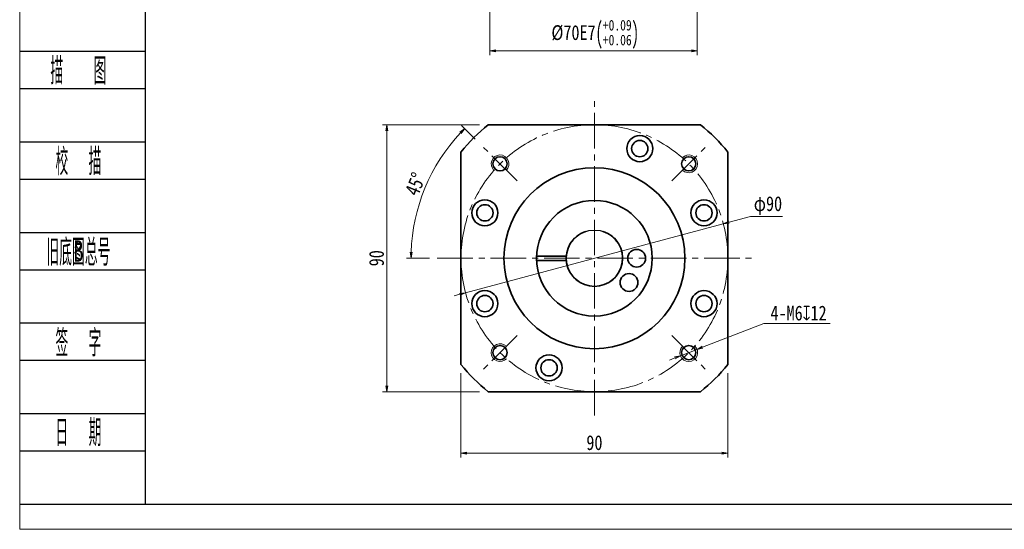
# Model space of a CAD drawing. Header units: millimetres. Extents: x -20 to 693, y -25 to 477.
# Tile 1 of 12: x -17 to 315, y -25 to 147. Entities that reach past the tile are written whole.
import ezdxf
from ezdxf.enums import TextEntityAlignment as Align

# ---------------------------------------------------------------- set-up
doc = ezdxf.new("R2010")
doc.units = ezdxf.units.MM
doc.linetypes.add('点画线', pattern=[18, 12, -2, 2, -2])
doc.layers.add('2细线层', color=4, linetype='Continuous')
doc.layers.add('6文字层', color=3, linetype='Continuous')
for name, color, linetype, lineweight in [('CDRAFT0', 7, 'Continuous', 35), ('EB0', 7, 'Continuous', 35), ('中心线层', 1, '点画线', 18), ('图框_外框线', 7, 'Continuous', 18), ('尺寸线层', 3, 'Continuous', 18), ('粗实线层_1', 7, 'Continuous', 35), ('细实线', 211, 'Continuous', 18)]:
    doc.layers.add(name, color=color, linetype=linetype, lineweight=lineweight)
doc.styles.add('PC_TEXTSTYLE', font='ISOCP.SHX', dxfattribs={"width": 0.707, "bigfont": 'GBCBIG.SHX'})
doc.styles.get("Standard").update_dxf_attribs({"font": 'SimSun.ttf'})
doc.styles.add('宋体', font='SimSun.ttf', dxfattribs={"width": 0.8})
doc.dimstyles.new('A水平标注$0', dxfattribs={"dimtxt": 3.5, "dimasz": 2, "dimexe": 1.5, "dimexo": 3, "dimgap": 1.1, "dimtad": 1, "dimtoh": 1, "dimdec": 4, "dimdsep": 46, "dimtxsty": '宋体', "dimblk": 'OPEN', "dimcen": 3, "dimclrd": 3, "dimclre": 3, "dimclrt": 6, "dimadec": 0, "dimazin": 0, "dimtm": 1e-09, "dimtfac": 1, "dimtdec": 4, "dimtix": 1, "dimtmove": 0, "dimatfit": 3, "dimldrblk": 'OPEN', "dimfxl": 0, "dimlwd": 13, "dimlwe": 13, "dimarcsym": 0})
doc.dimstyles.new('D直径标注φ25', dxfattribs={"dimtxt": 3.5, "dimasz": 2, "dimexe": 1, "dimexo": 3, "dimtad": 1, "dimtoh": 1, "dimdec": 1, "dimdsep": 46, "dimtxsty": '宋体', "dimblk": 'OPEN', "dimcen": 3, "dimclrd": 3, "dimclre": 3, "dimclrt": 130, "dimadec": 0, "dimazin": 0, "dimtm": 1e-09, "dimtfac": 1, "dimtdec": 1, "dimtmove": 0, "dimatfit": 0, "dimldrblk": 'OPEN', "dimfxl": 0, "dimlwd": 13, "dimlwe": 13, "dimarcsym": 0})
doc.dimstyles.new('螺孔(M8-7H)', dxfattribs={"dimtxt": 3.5, "dimasz": 2, "dimexe": 1.25, "dimexo": 3, "dimtad": 1, "dimtoh": 1, "dimdec": 4, "dimdsep": 46, "dimtxsty": '宋体', "dimblk": 'OPEN', "dimcen": 3, "dimclrd": 3, "dimclre": 3, "dimclrt": 2, "dimadec": 0, "dimazin": 0, "dimtm": 1e-09, "dimtfac": 1, "dimtdec": 4, "dimtmove": 0, "dimatfit": 3, "dimldrblk": 'OPEN', "dimfxl": 0, "dimlwd": 9, "dimlwe": 9, "dimarcsym": 0})

# ---------------------------------------------------------------- blocks, each defined once
blk = doc.blocks.new('_Open')
at = {"color": 0, "linetype": 'ByBlock', "lineweight": -2}
for p, q in [((-1, 0.17), (0, 0)), ((-1, -0.17), (0, 0)), ((0, 0), (-1, 0))]:
    blk.add_line(p, q, dxfattribs=at)
blk = doc.blocks.new('*D30')
at = {"layer": 'Defpoints', "color": 0, "transparency": 16777216}
for p in [(141.14, 111.45), (106.96, 21.45), (141.14, 21.45)]:
    blk.add_point(p, dxfattribs=at)
at = {"layer": '尺寸线层', "color": 3, "lineweight": 13, "transparency": 16777216}
for p, q in [((138.14, 111.45), (105.46, 111.45)), ((106.96, 109.45), (106.96, 23.45)), ((138.14, 21.45), (105.46, 21.45))]:
    blk.add_line(p, q, dxfattribs=at)
at = {"layer": '尺寸线层', "color": 3, "lineweight": 13, "transparency": 16777216, "xscale": 2, "yscale": 2, "zscale": 2}
for p, rotation in [((106.96, 111.45), 90), ((106.96, 21.45), 270)]:
    blk.add_blockref('_Open', p, dxfattribs=dict(at, rotation=rotation))
at = {"layer": '尺寸线层', "color": 6, "transparency": 16777216, "insert": (103.46, 66.45), "char_height": 5, "attachment_point": 5, "rotation": 90, "style": '宋体', "bg_fill": 3, "box_fill_scale": 1.1, "bg_fill_color": 256, "bg_fill_true_color": 13158600, "bg_fill_transparency": 0}
blk.add_mtext('90', dxfattribs=at)
blk = doc.blocks.new('*D31')
at = {"layer": 'Defpoints', "color": 0, "transparency": 16777216}
for p in [(138.86, 104.52), (123.36, 97.38), (150.87, 92.51), (124.3, 66.45), (228.75, 66.45)]:
    blk.add_point(p, dxfattribs=at)
at = {"layer": '尺寸线层', "color": 3, "lineweight": 13, "transparency": 16777216}
for p, q in [((136.74, 106.64), (132.13, 111.25)), ((121.3, 66.45), (113.57, 66.45))]:
    blk.add_line(p, q, dxfattribs=at)
blk.add_arc((176.93, 66.45), 61.86, 136.8526, 178.1474, dxfattribs=at)
at = {"layer": '尺寸线层', "color": 3, "lineweight": 13, "transparency": 16777216, "xscale": 2, "yscale": 2, "zscale": 2}
for p, rotation in [((133.19, 110.19), 45.92632355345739), ((115.07, 66.45), 269.0736764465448)]:
    blk.add_blockref('_Open', p, dxfattribs=dict(at, rotation=rotation))
at = {"layer": '尺寸线层', "color": 6, "transparency": 16777216, "insert": (116.55, 91.46), "char_height": 5, "attachment_point": 5, "rotation": 67.5, "style": '宋体', "bg_fill": 3, "box_fill_scale": 1.1, "bg_fill_color": 256, "bg_fill_true_color": 13158600, "bg_fill_transparency": 0}
blk.add_mtext('45°', dxfattribs=at)
blk = doc.blocks.new('*D32')
at = {"layer": 'Defpoints', "color": 0, "transparency": 16777216}
for p in [(220.4, 78.1), (133.46, 54.8)]:
    blk.add_point(p, dxfattribs=at)
at = {"layer": '尺寸线层', "color": 3, "lineweight": 13, "transparency": 16777216}
for p, q in [((222.33, 78.62), (229.57, 80.56)), ((229.57, 80.56), (240.34, 80.56)), ((133.46, 54.8), (220.4, 78.1)), ((131.53, 54.28), (129.6, 53.76))]:
    blk.add_line(p, q, dxfattribs=at)
at = {"layer": '尺寸线层', "color": 3, "lineweight": 13, "transparency": 16777216, "xscale": 2, "yscale": 2, "zscale": 2}
for p, rotation in [((220.4, 78.1), 195.0068386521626), ((133.46, 54.8), 15.00683865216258)]:
    blk.add_blockref('_Open', p, dxfattribs=dict(at, rotation=rotation))
at = {"layer": '尺寸线层', "color": 130, "transparency": 16777216, "insert": (235.45, 84.17), "char_height": 5, "attachment_point": 5, "style": '宋体', "bg_fill": 3, "box_fill_scale": 1.1, "bg_fill_color": 256, "bg_fill_true_color": 13158600, "bg_fill_transparency": 0}
blk.add_mtext('φ90', dxfattribs=at)
blk = doc.blocks.new('*D37')
at = {"layer": 'Defpoints', "color": 0, "transparency": 16777216}
for p in [(131.93, 30.66), (221.93, 30.66), (221.93, 0.73)]:
    blk.add_point(p, dxfattribs=at)
at = {"layer": '尺寸线层', "color": 3, "lineweight": 13, "transparency": 16777216}
for p, q in [((131.93, 27.66), (131.93, -0.77)), ((221.93, 27.66), (221.93, -0.77)), ((133.93, 0.73), (219.93, 0.73))]:
    blk.add_line(p, q, dxfattribs=at)
at = {"layer": '尺寸线层', "color": 3, "lineweight": 13, "transparency": 16777216, "xscale": 2, "yscale": 2, "zscale": 2, "rotation": 180}
blk.add_blockref('_Open', (131.93, 0.73), dxfattribs=at)
at = {"layer": '尺寸线层', "color": 3, "lineweight": 13, "transparency": 16777216, "xscale": 2, "yscale": 2, "zscale": 2}
blk.add_blockref('_Open', (221.93, 0.73), dxfattribs=at)
at = {"layer": '尺寸线层', "color": 6, "transparency": 16777216, "insert": (176.93, 4.23), "char_height": 5, "attachment_point": 5, "style": '宋体', "bg_fill": 3, "box_fill_scale": 1.1, "bg_fill_color": 256, "bg_fill_true_color": 13158600, "bg_fill_transparency": 0}
blk.add_mtext('90', dxfattribs=at)
blk = doc.blocks.new('*D38')
at = {"color": 3, "lineweight": 9, "transparency": 16777216}
for p, q in [((234.07, 44.39), (213.42, 36.43)), ((256.47, 44.39), (234.07, 44.39)), ((205.95, 33.55), (211.55, 35.71)), ((204.08, 32.83), (202.22, 32.11))]:
    blk.add_line(p, q, dxfattribs=at)
at = {"layer": 'Defpoints', "color": 0, "transparency": 16777216}
for p in [(205.95, 33.55), (211.55, 35.71)]:
    blk.add_point(p, dxfattribs=at)
at = {"color": 3, "lineweight": 9, "transparency": 16777216, "xscale": 2, "yscale": 2, "zscale": 2}
for p, rotation in [((211.55, 35.71), 201.073600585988), ((205.95, 33.55), 21.07360058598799)]:
    blk.add_blockref('_Open', p, dxfattribs=dict(at, rotation=rotation))
at = {"color": 2, "transparency": 16777216, "insert": (245.77, 47.94), "char_height": 5, "attachment_point": 5, "style": '宋体', "bg_fill": 3, "box_fill_scale": 1.1, "bg_fill_color": 256, "bg_fill_true_color": 13158600, "bg_fill_transparency": 0}
blk.add_mtext('4-M6{\\famgdt|b0|i0|c0|p0;x}{12}', dxfattribs=at)
blk = doc.blocks.new('*D39')
at = {"layer": 'Defpoints', "color": 0, "transparency": 16777216}
for p in [(141.63, 170.44), (211.63, 170.44), (211.63, 136.39)]:
    blk.add_point(p, dxfattribs=at)
at = {"layer": '尺寸线层', "color": 3, "lineweight": 13, "transparency": 16777216}
for p, q in [((141.63, 167.44), (141.63, 134.89)), ((211.63, 167.44), (211.63, 134.89)), ((143.63, 136.39), (209.63, 136.39))]:
    blk.add_line(p, q, dxfattribs=at)
at = {"layer": '尺寸线层', "color": 3, "lineweight": 13, "transparency": 16777216, "xscale": 2, "yscale": 2, "zscale": 2, "rotation": 180}
blk.add_blockref('_Open', (141.63, 136.39), dxfattribs=at)
at = {"layer": '尺寸线层', "color": 3, "lineweight": 13, "transparency": 16777216, "xscale": 2, "yscale": 2, "zscale": 2}
blk.add_blockref('_Open', (211.63, 136.39), dxfattribs=at)
at = {"layer": '尺寸线层', "color": 6, "transparency": 16777216, "insert": (177.17, 141.94), "char_height": 5, "attachment_point": 5, "style": '宋体', "bg_fill": 3, "box_fill_scale": 1.1, "bg_fill_color": 257, "bg_fill_transparency": 0}
blk.add_mtext('{\\A1;{%%c70}{}{E7\\H0.7143x;{\\H2x;\\W0.5;(}\\S+0.09^ +0.06;{\\H2x;\\W0.5;)}}}', dxfattribs=at)

msp = doc.modelspace()

# ---------------------------------------------------------------- linework, layer by layer
msp.add_circle((176.92987, 66.44996), 9.5)
at = {"layer": '2细线层'}
for p, q in [((-16.7061, 136.27779), (25.37324, 136.27779)), ((-16.7061, 123.69619), (25.37324, 123.69619)), ((-16.7061, 105.72248), (25.37324, 105.72248)), ((-16.7061, 93.14089), (25.37324, 93.14089)), ((-16.7061, 75.16718), (25.37324, 75.16718)), ((-16.7061, 62.58558), (25.37324, 62.58558)), ((-16.7061, 44.61187), (25.37324, 44.61187)), ((-16.7061, 32.03028), (25.37324, 32.03028)), ((-16.7061, 14.05657), (25.37324, 14.05657)), ((-16.7061, 1.47497), (25.37324, 1.47497)), ((-16.7061, -16.49874), (25.37324, -16.49874))]:
    msp.add_line(p, q, dxfattribs=at)
at = {"layer": 'CDRAFT0'}
for centre in [(192.2372, 103.40514), (139.97469, 81.75729), (213.88505, 81.75729), (139.97469, 51.14262), (213.88505, 51.14262), (161.62253, 29.49478)]:
    msp.add_circle(centre, 4.4, dxfattribs=at)
for start, end in [(128.4998296, 141.5000496), (38.4998296, 51.5000496), (218.4998296, 231.5000496), (308.4998296, 321.5000496)]:
    msp.add_arc((176.92987, 66.44996), 57.5, start, end, dxfattribs=at)
at = {"layer": 'EB0'}
for p, q in [((157.44429, 67.19996), (167.45952, 67.19996)), ((157.44429, 65.69996), (167.45952, 65.69996))]:
    msp.add_line(p, q, dxfattribs=at)
for centre, radius in [((176.92987, 66.44996), 19.5), ((191.17987, 66.44996), 3), ((188.60278, 58.27649), 3)]:
    msp.add_circle(centre, radius, dxfattribs=at)
msp.add_arc((176.92987, 66.44996), 9.5, 108.4103907, 71.5915198, dxfattribs=at)
at = {"layer": '中心线层'}
for p, q in [((150.86703, 92.5128), (138.86007, 104.51975)), ((202.99271, 40.38712), (214.99966, 28.38016))]:
    msp.add_line(p, q, dxfattribs=at)
at = {"layer": '粗实线层_1'}
for points in [[(141.13547, 111.44996), (212.72442, 111.44996)], [(131.92987, 30.65556), (131.92987, 102.24451)], [(221.92987, 102.24436), (221.92987, 30.6554)], [(212.72427, 21.44996), (141.13531, 21.44996)]]:
    msp.add_lwpolyline(points, dxfattribs=at)
for centre, radius in [((192.2372, 103.40514), 2.75), ((145.11006, 98.26976), 2.4), ((176.92987, 66.44996), 30.5), ((139.97469, 81.75729), 2.75), ((213.88505, 81.75729), 2.75), ((139.97469, 51.14262), 2.75), ((213.88505, 51.14262), 2.75), ((208.74967, 34.63015), 2.4), ((161.62253, 29.49478), 2.75)]:
    msp.add_circle(centre, radius, dxfattribs=at)
at = {"layer": '细实线'}
for centre, start, end in [((145.11006, 98.26976), 315, 226.9102132), ((208.74967, 34.63015), 135, 46.9102132)]:
    msp.add_arc(centre, 3, start, end, dxfattribs=at)

# ---------------------------------------------------------------- texts
at = {"layer": '6文字层', "color": 3, "style": 'PC_TEXTSTYLE'}
for s, width, p in [('描   图', 0.6667, (2.9061, 129.98699)), ('校  描', 0.667, (2.9061, 99.43168)), ('旧底图总号', 0.667, (2.9061, 68.87638)), ('签  字', 0.667, (2.9061, 38.32107)), ('日  期', 0.667, (2.91731, 7.94516))]:
    msp.add_text(s, height=8.986855, dxfattribs=dict(at, width=width)).set_placement(p, align=Align.MIDDLE)
at = {"layer": '6文字层', "width": 0.707}
msp.add_text('B', height=7.18948, dxfattribs=at).set_placement((2.9061, 68.87638), align=Align.MIDDLE)

# ---------------------------------------------------------------- next in the draw order: dimensions: what is measured, and where the dimension line sits
at = {"layer": '尺寸线层'}
dim = msp.add_linear_dim(base=(106.95742, 21.44996), p1=(141.13547, 111.44996), p2=(141.13531, 21.44996), angle=270, dimstyle='A水平标注$0', override={"dimtxt": 5, "dimgap": 1, "dimdec": 1, "dimpost": '<>', "dimblk": 'Open', "dimtvp": 0.1, "dimtfill": 1, "dimtfillclr": 256}, dxfattribs=at)
dim.commit()
dim.dimension.update_dxf_attribs({"geometry": '*D30', "text_midpoint": (103.45742, 66.44996)})

# ---------------------------------------------------------------- next in the draw order: linework, layer by layer
at = {"layer": '中心线层'}
msp.add_line((150.86703, 40.38712), (138.86007, 28.38016), dxfattribs=at)
at = {"layer": '粗实线层_1'}
msp.add_circle((145.11006, 34.63015), 2.4, dxfattribs=at)
at = {"layer": '细实线'}
msp.add_arc((145.11006, 34.63015), 3, 45, 316.9102132, dxfattribs=at)

# ---------------------------------------------------------------- next in the draw order: dimensions: what is measured, and where the dimension line sits
at = {"layer": '尺寸线层'}
dim = msp.add_angular_dim_2l(base=(123.36137, 97.37774), line1=((150.86703, 92.5128), (138.86007, 104.51975)), line2=((124.29639, 66.44996), (228.75213, 66.44996)), dimstyle='A水平标注$0', override={"dimtxt": 5, "dimgap": 1, "dimdec": 1, "dimpost": '<>', "dimblk": 'Open', "dimtvp": 0.1, "dimtfill": 1, "dimtfillclr": 256}, dxfattribs=at)
dim.commit()
dim.dimension.update_dxf_attribs({"geometry": '*D31', "text_midpoint": (116.54919, 91.46045)})

# ---------------------------------------------------------------- next in the draw order: linework, layer by layer
at = {"layer": '中心线层'}
for p, q in [((176.92987, 13.44996), (176.92987, 119.44996)), ((202.99271, 92.5128), (214.99966, 104.51975)), ((123.92987, 66.44996), (229.92987, 66.44996))]:
    msp.add_line(p, q, dxfattribs=at)
msp.add_circle((176.92987, 66.44996), 45, dxfattribs=at)
at = {"layer": '粗实线层_1'}
msp.add_circle((208.74967, 98.26976), 2.4, dxfattribs=at)
at = {"layer": '细实线'}
msp.add_arc((208.74967, 98.26976), 3, 225, 136.9102132, dxfattribs=at)

# ---------------------------------------------------------------- next in the draw order: dimensions: what is measured, and where the dimension line sits
at = {"layer": '尺寸线层'}
dim = msp.add_diameter_dim_2p(p1=(133.4646, 54.79791), p2=(220.39514, 78.102), dimstyle='D直径标注φ25', override={"dimtxt": 5, "dimgap": 1, "dimpost": 'φ<>'}, dxfattribs=at)
dim.commit()
dim.dimension.update_dxf_attribs({"geometry": '*D32', "text_midpoint": (235.45326, 80.56173), "dimtype": 163})

# ---------------------------------------------------------------- next in the draw order: linework, layer by layer
at = {"layer": '图框_外框线', "color": 3}
msp.add_lwpolyline([(-16.90481, -24.95435), (693.36633, -24.95435), (693.36633, 477.30881), (-16.90481, 477.30881)], close=True, dxfattribs=at)
at = {"layer": '图框_外框线', "color": 3, "lineweight": 25}
msp.add_lwpolyline([(25.37324, -16.49874), (684.91072, -16.49874), (684.91072, 468.8532), (25.37324, 468.8532)], close=True, dxfattribs=at)

# ---------------------------------------------------------------- next in the draw order: dimensions: what is measured, and where the dimension line sits
at = {"layer": '尺寸线层'}
dim = msp.add_linear_dim(base=(211.6294, 136.3917), p1=(141.6294, 170.44432), p2=(211.6294, 170.44432), text='{\\A1;{%%c<>}{}{E7\\H0.7143x;{\\H2x;\\W0.5;(}\\S+0.09^ +0.06;{\\H2x;\\W0.5;)}}}', dimstyle='A水平标注$0', override={"dimtxt": 5, "dimgap": 1, "dimdec": 1, "dimpost": '<>', "dimblk": 'Open', "dimtp": 0.09, "dimtm": -0.06, "dimtdec": 2, "dimtvp": 0.1, "dimtfill": 1, "dimtfillclr": 256, "dimtzin": 8}, dxfattribs=at)
dim.commit()
dim.dimension.update_dxf_attribs({"geometry": '*D39', "text_midpoint": (177.16612, 136.3917), "dimtype": 160})
dim = msp.add_linear_dim(base=(221.92987, 0.73284), p1=(131.92987, 30.65556), p2=(221.92987, 30.6554), dimstyle='A水平标注$0', override={"dimtxt": 5, "dimgap": 1, "dimdec": 1, "dimpost": '<>', "dimblk": 'Open', "dimtvp": 0.1, "dimtfill": 1, "dimtfillclr": 256}, dxfattribs=at)
dim.commit()
dim.dimension.update_dxf_attribs({"geometry": '*D37', "text_midpoint": (176.92987, 4.23284)})

# ---------------------------------------------------------------- next in the draw order: dimensions: what is measured, and where the dimension line sits
dim = msp.add_diameter_dim_2p(p1=(205.95031, 33.55145), p2=(211.54903, 35.70885), text='4-M<>{\\famgdt|b0|i0|c0|p0;x}{12}', dimstyle='螺孔(M8-7H)', override={"dimtxt": 5, "dimgap": 1, "dimtad": 1, "dimtih": 0, "dimtoh": 1, "dimdec": 4, "dimlfac": 1, "dimpost": '<>', "dimcen": 0, "dimse1": 0, "dimse2": 0, "dimsd1": 0, "dimsd2": 0, "dimtix": 0, "dimtofl": 1, "dimatfit": 3, "dimtvp": 0.1})
dim.commit()
dim.dimension.update_dxf_attribs({"geometry": '*D38', "text_midpoint": (245.7696, 44.38696), "dimtype": 163})

doc.saveas('drawing.dxf')
